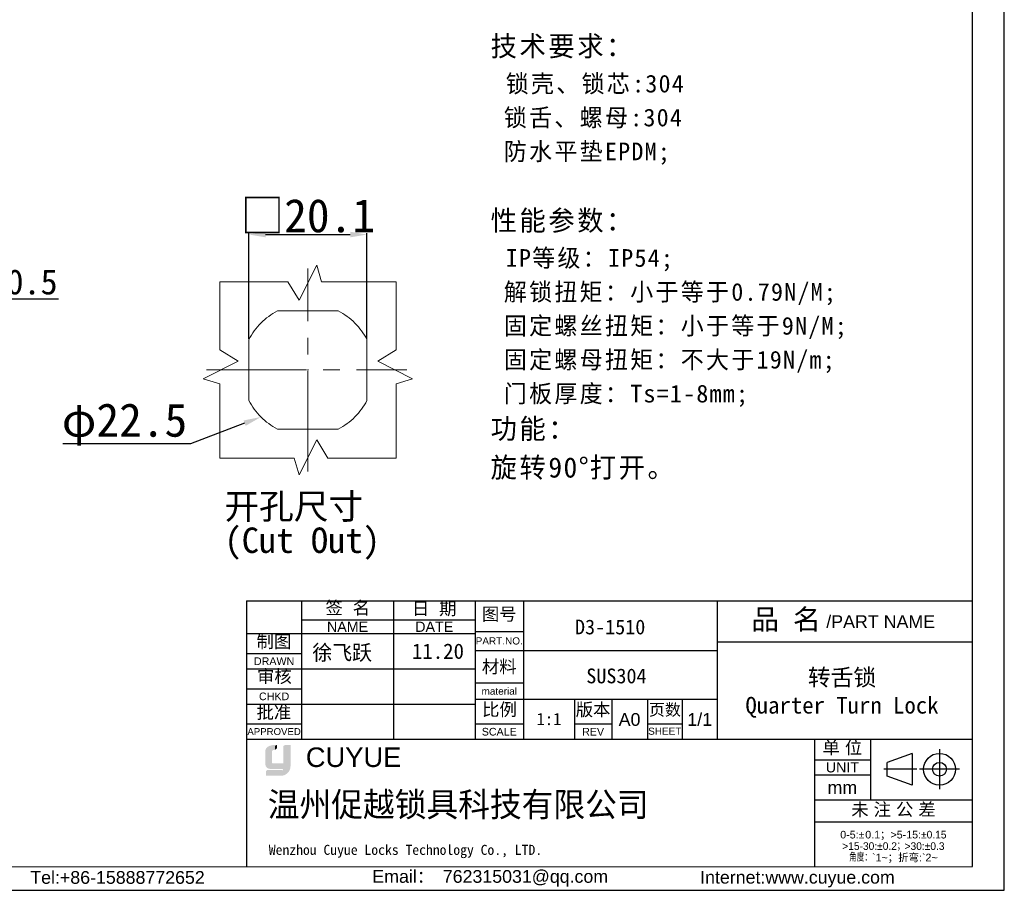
# Model space of a CAD drawing. Header units: millimetres. Extents: x 5128 to 5354, y 6463 to 6624.
# Tile 8 of 12: x 5236 to 5354, y 6463 to 6568. Entities that reach past the tile are written whole.
import ezdxf
from ezdxf import colors
from ezdxf.entities.mleader import LeaderData, LeaderLine
from ezdxf.math import Vec2, Vec3

# ---------------------------------------------------------------- set-up
doc = ezdxf.new("R2010")
doc.units = ezdxf.units.MM
doc.linetypes.add('点画线', pattern=[18, 12, -2, 2, -2])
doc.layers.get('0').update_dxf_attribs({"color": 3})
doc.layers.add('20', color=7, linetype='Continuous', true_color=0xffffff)
for name, color, linetype, lineweight in [('222', 3, 'Continuous', 18), ('中心线层', 1, '点画线', 18), ('实线层', 7, 'Continuous', 30), ('尺寸线层', 3, 'Continuous', 18)]:
    doc.layers.add(name, color=color, linetype=linetype, lineweight=lineweight)
doc.styles.add('ARIAL', font='arial.ttf')
doc.styles.add('MtXpl__1', font='txt')
doc.styles.add('TEXTSTYLE_2', font='arial.ttf')
doc.styles.add('TEXTSTYLE_3', font='arial.ttf')
doc.styles.add('TEXTSTYLE_4', font='arial.ttf')
doc.dimstyles.get("Standard").update_dxf_attribs({"dimtxt": 3, "dimasz": 2, "dimexe": 0.18, "dimexo": 0.0625, "dimgap": 0.09, "dimtad": 1, "dimtoh": 1, "dimzin": 0, "dimdsep": 46, "dimtxsty": 'Standard', "dimcen": 0.09, "dimadec": 0, "dimazin": 0, "dimtfac": 1, "dimtofl": 0, "dimtmove": 0, "dimatfit": 3, "dimfxl": 1, "dimtolj": 1, "dimtzin": 0, "dimarcsym": 0})

# ---------------------------------------------------------------- blocks, each defined once
blk = doc.blocks.new('*D11')
at = {"color": 0, "lineweight": -2, "transparency": 16777216}
for p, q in [((5220.360760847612, 6534.035690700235), (5200.271427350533, 6521.785499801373)), ((5241.039332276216, 6534.035690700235), (5220.360760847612, 6534.035690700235)), ((5197.833518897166, 6520.353778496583), (5198.013518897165, 6520.353778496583)), ((5197.923518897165, 6520.263778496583), (5197.923518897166, 6520.443778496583))]:
    blk.add_line(p, q, dxfattribs=at)
at = {"color": 0, "lineweight": 18, "transparency": 16777216}
blk.add_solid([(5200.097885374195, 6522.070094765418), (5200.444969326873, 6521.500904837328), (5198.563857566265, 6520.744247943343)], dxfattribs=at)
at = {"layer": 'Defpoints', "color": 0, "lineweight": 18, "transparency": 16777216}
for p in [(5198.563857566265, 6520.744247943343), (5197.283180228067, 6519.963309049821)]:
    blk.add_point(p, dxfattribs=at)
at = {"color": 0, "lineweight": 18, "transparency": 16777216, "insert": (5230.745046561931, 6535.951404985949), "char_height": 3, "width": 23.32200077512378, "attachment_point": 5}
blk.add_mtext('\\A1;∅1.5↓0.5', dxfattribs=at)
blk = doc.blocks.new('*D12')
at = {"layer": '222', "color": 0, "lineweight": -2, "transparency": 16777216}
for p, q in [((5263.851524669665, 6529.288263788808), (5263.851524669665, 6541.975090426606)), ((5278.003837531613, 6529.288263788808), (5278.003837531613, 6541.975090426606)), ((5265.851524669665, 6541.795090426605), (5276.003837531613, 6541.795090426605))]:
    blk.add_line(p, q, dxfattribs=at)
at = {"layer": '222', "color": 0, "lineweight": 18, "transparency": 16777216}
for points in [[(5265.851524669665, 6542.128423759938), (5265.851524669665, 6541.461757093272), (5263.851524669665, 6541.795090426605)], [(5276.003837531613, 6542.128423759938), (5276.003837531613, 6541.461757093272), (5278.003837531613, 6541.795090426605)]]:
    blk.add_solid(points, dxfattribs=at)
at = {"layer": 'Defpoints', "color": 0, "lineweight": 18, "transparency": 16777216}
for p in [(5278.003837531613, 6541.795090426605), (5263.851524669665, 6529.225763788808), (5278.003837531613, 6529.225763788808)]:
    blk.add_point(p, dxfattribs=at)
at = {"layer": '222', "color": 0, "lineweight": 18, "transparency": 16777216, "insert": (5270.927681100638, 6544.010804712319), "char_height": 4, "attachment_point": 5}
blk.add_mtext('\\A1;□20.1', dxfattribs=at)

msp = doc.modelspace()

# ---------------------------------------------------------------- hatches: boundary and pattern name
at = {"layer": '实线层'}
h = msp.add_hatch(color=254, dxfattribs=at)
h.paths.add_polyline_path([(5266.789439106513, 6480.678663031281), (5266.290705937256, 6480.539782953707), (5266.976434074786, 6480.539782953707), (5267.212272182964, 6480.678663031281)], flags=0)
h.paths.add_polyline_path([(5267.980860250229, 6480.539782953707), (5268.648909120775, 6480.539782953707), (5268.845242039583, 6480.678663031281), (5268.227116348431, 6480.678663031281)], flags=0)
msp.add_hatch(color=251, dxfattribs=at).paths.add_polyline_path([(5266.976434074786, 6480.072859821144), (5267.212272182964, 6480.252055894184), (5267.212272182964, 6480.678663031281), (5266.976434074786, 6480.539782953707)], flags=0)
h = msp.add_hatch(color=251, dxfattribs=at)
edge = h.paths.add_edge_path(flags=0)
edge.add_line((5268.845242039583, 6480.678663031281), (5268.648909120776, 6480.539782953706))
edge.add_line((5268.648909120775, 6480.539782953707), (5268.648909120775, 6478.091506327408))
edge.add_arc((5267.540834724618, 6478.048287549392), 1.108916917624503, -71.74154242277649, 2.2336036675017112, ccw=False)
edge.add_arc((5267.704527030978, 6478.121419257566), 1.141107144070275, 279.2658368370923, 358.4978790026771)
edge.add_line((5268.845242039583, 6478.091506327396), (5268.845242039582, 6480.678663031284))
h = msp.add_hatch(color=30, dxfattribs=at)
edge = h.paths.add_edge_path(flags=0)
edge.add_arc((5266.687631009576, 6479.861017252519), 0.2182296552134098, 103.89623382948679, 180.11963230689, ccw=False)
edge.add_line((5266.63522005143, 6480.072859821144), (5266.976434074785, 6480.072859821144))
edge.add_line((5266.976434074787, 6480.072859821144), (5266.976434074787, 6480.539782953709))
edge.add_line((5266.976434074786, 6480.539782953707), (5266.290705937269, 6480.539782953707))
edge.add_arc((5266.505568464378, 6479.895782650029), 0.6788978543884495, 108.4506221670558, 173.4013944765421)
edge.add_line((5265.831167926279, 6479.973796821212), (5265.831167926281, 6478.32486716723))
edge.add_arc((5266.41208104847, 6478.378985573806), 0.5834285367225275, 185.3223660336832, 272.7233690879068)
edge.add_line((5266.439801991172, 6477.796215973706), (5266.805383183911, 6477.796215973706))
edge.add_line((5266.80538318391, 6477.796215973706), (5266.805383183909, 6478.32486716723))
edge.add_line((5266.80538318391, 6478.324867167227), (5266.640810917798, 6478.324867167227))
edge.add_arc((5266.6270882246, 6478.482087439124), 0.1578180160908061, 177.659799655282, 274.98831874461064, ccw=False)
edge.add_line((5266.469401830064, 6478.488531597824), (5266.469401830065, 6479.860561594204))
h = msp.add_hatch(color=251, dxfattribs=at)
edge = h.paths.add_edge_path(flags=0)
edge.add_line((5266.626779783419, 6478.583478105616), (5266.626779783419, 6479.86056159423))
edge.add_arc((5266.845008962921, 6479.861017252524), 0.2182296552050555, 103.8962338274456, 180.1196323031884, ccw=False)
edge.add_line((5266.792598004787, 6480.072859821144), (5266.63522005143, 6480.072859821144))
edge.add_arc((5266.687631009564, 6479.861017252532), 0.2182296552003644, 103.8962338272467, 180.119632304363)
edge.add_line((5266.469401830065, 6479.860561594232), (5266.469401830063, 6478.488531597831))
edge.add_arc((5266.627088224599, 6478.482087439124), 0.1578180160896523, 177.6597996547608, 274.9883187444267)
edge.add_line((5266.640810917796, 6478.324867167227), (5267.980860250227, 6478.324867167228))
edge.add_line((5267.980860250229, 6478.324867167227), (5267.980860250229, 6478.45771978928))
edge.add_line((5267.980860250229, 6478.457719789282), (5266.727500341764, 6478.457719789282))
edge.add_arc((5266.750775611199, 6478.579574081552), 0.1240572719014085, 178.1966309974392, 259.1862447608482, ccw=False)
h = msp.add_hatch(color=251, dxfattribs=at)
edge = h.paths.add_edge_path(flags=0)
edge.add_line((5266.045426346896, 6477.670591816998), (5265.904958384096, 6477.516001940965))
edge.add_line((5265.904958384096, 6477.516001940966), (5267.647660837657, 6477.516001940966))
edge.add_arc((5267.583813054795, 6477.930131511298), 0.419022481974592, 278.7644802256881, 323.886994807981)
edge.add_line((5267.922322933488, 6477.683168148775), (5266.045426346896, 6477.670591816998))
at = {"layer": '尺寸线层'}
h = msp.add_hatch(color=179, dxfattribs=at)
edge = h.paths.add_edge_path(flags=0)
edge.add_line((5268.648909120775, 6480.539782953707), (5267.980860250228, 6480.539782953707))
edge.add_line((5267.980860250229, 6480.539782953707), (5267.980860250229, 6478.324867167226))
edge.add_line((5267.980860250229, 6478.324867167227), (5266.805383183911, 6478.324867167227))
edge.add_line((5266.80538318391, 6478.324867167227), (5266.805383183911, 6477.796215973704))
edge.add_line((5266.80538318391, 6477.796215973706), (5267.980860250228, 6477.796215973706))
edge.add_arc((5267.583813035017, 6477.930131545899), 0.4190225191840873, 278.76448217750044, 341.3618445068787, ccw=False)
edge.add_line((5267.647660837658, 6477.516001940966), (5265.904958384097, 6477.516001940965))
edge.add_line((5265.904958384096, 6477.516001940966), (5265.904958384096, 6476.980476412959))
edge.add_line((5265.904958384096, 6476.980476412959), (5267.685163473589, 6476.980476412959))
edge.add_arc((5267.704527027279, 6478.121419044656), 1.141106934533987, 269.0276957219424, 279.2658387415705)
edge.add_arc((5267.54083472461, 6478.048287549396), 1.108916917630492, 288.2584575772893, 362.233603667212)
edge.add_line((5268.648909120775, 6478.091506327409), (5268.648909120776, 6480.539782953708))

# ---------------------------------------------------------------- linework, layer by layer
at = {"color": 0, "linetype": 'Continuous'}
for p, q in [((5263.581997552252, 6497.908329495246), (5263.581997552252, 6481.55359731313)), ((5263.58211656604, 6497.907182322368), (5290.948756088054, 6497.907182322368)), ((5263.58211656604, 6497.907182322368), (5263.58211656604, 6466.076615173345)), ((5270.179431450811, 6497.907182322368), (5270.179431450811, 6481.352808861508)), ((5281.174956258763, 6497.907182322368), (5281.174956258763, 6481.352808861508)), ((5290.948187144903, 6497.921301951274), (5296.751380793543, 6497.921301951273)), ((5290.948187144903, 6497.921301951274), (5290.948187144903, 6481.305842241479)), ((5290.948756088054, 6497.907182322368), (5290.948756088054, 6481.352808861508)), ((5296.751380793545, 6497.921301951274), (5296.751380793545, 6481.305842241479)), ((5296.751380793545, 6497.907818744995), (5350.526393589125, 6497.907818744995)), ((5319.962014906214, 6497.907818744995), (5319.962014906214, 6481.292359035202)), ((5319.964155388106, 6497.921301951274), (5319.964155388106, 6481.305842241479)), ((5290.948187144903, 6494.256127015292), (5296.751380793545, 6494.256127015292)), ((5319.962014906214, 6493.02091883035), (5350.526393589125, 6493.02091883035)), ((5290.948187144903, 6491.99593580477), (5319.964155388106, 6491.99593580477)), ((5290.948187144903, 6488.086415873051), (5296.751380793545, 6488.086415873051)), ((5290.948187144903, 6486.131655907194), (5319.964155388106, 6486.131655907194)), ((5302.860005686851, 6486.131655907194), (5302.860005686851, 6481.305842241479)), ((5307.319301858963, 6486.131655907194), (5307.319301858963, 6481.305842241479)), ((5311.595339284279, 6486.131655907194), (5311.595339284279, 6481.305842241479)), ((5315.749204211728, 6486.131655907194), (5315.749204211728, 6481.305842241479)), ((5290.948187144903, 6483.199515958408), (5296.751380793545, 6483.199515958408)), ((5302.860005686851, 6483.199515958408), (5307.319301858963, 6483.199515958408)), ((5311.595339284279, 6483.199515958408), (5315.749204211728, 6483.199515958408)), ((5263.58211656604, 6481.352808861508), (5331.589715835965, 6481.352808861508)), ((5319.962014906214, 6481.305842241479), (5319.964155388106, 6481.305842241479)), ((5331.589715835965, 6481.352808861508), (5331.589715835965, 6466.142601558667)), ((5331.589775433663, 6481.347908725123), (5350.526512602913, 6481.347908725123)), ((5331.589775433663, 6481.347908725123), (5331.589775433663, 6466.076615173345)), ((5338.309262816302, 6481.347908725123), (5338.309262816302, 6474.078645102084)), ((5343.310677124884, 6479.655718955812), (5340.325712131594, 6478.574803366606)), ((5343.310677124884, 6479.655718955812), (5343.310677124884, 6475.850895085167)), ((5346.582461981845, 6480.145332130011), (5346.582461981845, 6475.361281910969)), ((5331.589775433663, 6478.9044587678), (5338.309262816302, 6478.9044587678)), ((5340.325712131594, 6476.931810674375), (5340.325712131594, 6478.574803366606)), ((5343.85129800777, 6477.753307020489), (5339.903179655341, 6477.753307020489)), ((5348.974487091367, 6477.753307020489), (5344.190436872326, 6477.753307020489)), ((5331.589775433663, 6477.071871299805), (5338.309262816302, 6477.071871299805)), ((5343.310677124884, 6475.850895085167), (5340.325712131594, 6476.931810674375)), ((5331.589775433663, 6474.078645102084), (5350.526512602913, 6474.078645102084)), ((5331.589775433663, 6471.451936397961), (5350.526512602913, 6471.451936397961))]:
    msp.add_line(p, q, dxfattribs=at)
at = {"color": 7, "linetype": 'Continuous'}
for p, q in [((5270.179431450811, 6495.646991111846), (5290.948756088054, 6495.646991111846)), ((5263.58211656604, 6493.997662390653), (5290.948756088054, 6493.997662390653)), ((5263.58211656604, 6491.615298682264), (5270.179431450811, 6491.615298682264)), ((5263.58211656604, 6489.782711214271), (5290.948756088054, 6489.782711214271)), ((5263.58211656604, 6487.400347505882), (5270.179431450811, 6487.400347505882)), ((5263.58211656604, 6485.567760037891), (5290.948756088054, 6485.567760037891)), ((5263.58211656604, 6483.185396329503), (5270.179431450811, 6483.185396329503))]:
    msp.add_line(p, q, dxfattribs=at)
at = {"linetype": 'Continuous', "lineweight": 13}
msp.add_line((5141.173120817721, 6466.076615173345), (5350.526512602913, 6466.076615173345), dxfattribs=at)
at = {"color": 0, "linetype": 'Continuous'}
for radius in [1.902411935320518, 0.821496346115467]:
    msp.add_circle((5346.582461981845, 6477.753307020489), radius, dxfattribs=at)
at = {"layer": '20', "color": 3, "lineweight": 18}
for p, q in [((5270.864312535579, 6525.57328071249), (5270.991049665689, 6525.57328071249)), ((5270.927681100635, 6525.509912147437), (5270.927681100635, 6525.636649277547))]:
    msp.add_line(p, q, dxfattribs=at)
at = {"layer": '中心线层', "color": 4}
for p, q in [((5269.863161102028, 6533.938720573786), (5271.97985403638, 6538.116403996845)), ((5271.97985403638, 6538.116403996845), (5272.576286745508, 6536.134708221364)), ((5260.366253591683, 6536.134708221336), (5268.526302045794, 6536.134708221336)), ((5260.366253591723, 6527.974659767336), (5260.366253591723, 6536.134708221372)), ((5268.526302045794, 6536.134708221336), (5269.863161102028, 6533.938720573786)), ((5281.489108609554, 6536.134708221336), (5272.576286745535, 6536.134708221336)), ((5281.489108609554, 6527.974659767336), (5281.489108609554, 6536.134708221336)), ((5267.298857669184, 6532.649437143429), (5274.556504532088, 6532.649437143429)), ((5263.851524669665, 6521.944457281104), (5263.851524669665, 6529.225763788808)), ((5278.003837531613, 6521.944457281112), (5278.003837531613, 6529.225763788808)), ((5260.36625359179, 6527.974659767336), (5262.56224123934, 6526.637800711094)), ((5281.489108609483, 6527.974659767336), (5279.293120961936, 6526.637800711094)), ((5262.56224123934, 6526.637800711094), (5258.384557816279, 6524.521107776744)), ((5279.293120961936, 6526.637800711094), (5283.470804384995, 6524.521107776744)), ((5258.384557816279, 6524.521107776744), (5260.366253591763, 6523.924675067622)), ((5283.470804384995, 6524.521107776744), (5281.489108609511, 6523.924675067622)), ((5260.366253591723, 6515.011853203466), (5260.366253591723, 6523.924675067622)), ((5281.489108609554, 6515.011853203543), (5281.489108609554, 6523.924675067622)), ((5267.275198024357, 6518.49712428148), (5274.556504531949, 6518.49712428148)), ((5271.992201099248, 6517.20784085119), (5269.875508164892, 6513.03015742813)), ((5273.329060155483, 6515.011853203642), (5271.992201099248, 6517.20784085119)), ((5260.36625359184, 6515.011853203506), (5269.279075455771, 6515.011853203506)), ((5269.875508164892, 6513.03015742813), (5269.279075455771, 6515.011853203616)), ((5273.329060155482, 6515.011853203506), (5281.489108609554, 6515.011853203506))]:
    msp.add_line(p, q, dxfattribs=at)
at = {"layer": '中心线层'}
for p, q in [((5270.927681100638, 6513.414228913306), (5270.927681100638, 6537.732332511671)), ((5258.768629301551, 6525.573280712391), (5282.777717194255, 6525.573280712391))]:
    msp.add_line(p, q, dxfattribs=at)
at = {"layer": '中心线层', "color": 4}
for centre, radius, start, end in [((5270.927681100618, 6525.573280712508), 7.956275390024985, 117.266044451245, 152.7339555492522), ((5270.927681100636, 6525.57328071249), 7.956275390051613, 27.26604445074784, 62.73395554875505), ((5270.927681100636, 6525.57328071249), 7.956275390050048, 207.2660444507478, 242.7339555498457), ((5270.927681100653, 6525.573280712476), 7.956275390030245, 297.266044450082, 332.7339555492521)]:
    msp.add_arc(centre, radius, start, end, dxfattribs=at)
at = {"layer": '实线层'}
for p, q in [((5354.344403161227, 6463.259077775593), (5354.344403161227, 6623.610481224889)), ((5350.526512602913, 6466.091843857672), (5350.526512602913, 6619.792590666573)), ((5127.56170399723, 6463.259077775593), (5354.344403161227, 6463.259077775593))]:
    msp.add_line(p, q, dxfattribs=at)

# ---------------------------------------------------------------- texts
at = {"color": 0, "linetype": 'Continuous', "attachment_point": 2, "line_spacing_factor": 0.8999999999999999}
for s, insert, char_height, width, style in [('签  名', (5275.702481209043, 6497.850242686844), 1.5271562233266, 6.717101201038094, 'TEXTSTYLE_2'), ('日  期', (5286.049043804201, 6497.771132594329), 1.5271562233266, 6.717101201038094, 'TEXTSTYLE_2'), ('图号', (5293.849783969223, 6497.10287509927), 1.5271562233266, 4.474090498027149, 'TEXTSTYLE_2'), ('{\\fSimSun|b0|i0|c0|p34;品 名}', (5328.191495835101, 6496.925038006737), 2.443449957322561, 8.952953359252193, 'TEXTSTYLE_2'), ('/PART NAME', (5339.538706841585, 6496.204893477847), 1.5271562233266, 13.00637512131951, 'TEXTSTYLE_3'), ('PART.NO.', (5293.849783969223, 6493.553635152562), 0.855207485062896, 5.630380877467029, 'TEXTSTYLE_3'), ('材料', (5293.849783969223, 6490.804753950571), 1.5271562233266, 4.474090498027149, 'TEXTSTYLE_2'), ('material', (5293.849783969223, 6487.536639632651), 0.855207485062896, 5.366506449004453, 'TEXTSTYLE_3'), ('比例', (5293.875178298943, 6485.682910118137), 1.5271562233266, 4.474090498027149, 'TEXTSTYLE_2'), ('版本', (5305.089653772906, 6485.673290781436), 1.5271562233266, 4.474090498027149, 'TEXTSTYLE_2'), ('页数', (5313.694193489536, 6485.58710804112), 1.404983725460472, 4.116163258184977, 'TEXTSTYLE_2'), ('A0', (5309.457320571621, 6484.482327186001), 1.5271562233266, 2.243010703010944, 'TEXTSTYLE_2'), ('1/1', (5317.856679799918, 6484.482327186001), 1.5271562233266, 3.364516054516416, 'TEXTSTYLE_2'), ('SCALE', (5293.849783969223, 6482.710825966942), 0.91629373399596, 4.189744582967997, 'TEXTSTYLE_3'), ('REV', (5305.089653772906, 6482.710825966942), 0.91629373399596, 1.987652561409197, 'TEXTSTYLE_4'), ('SHEET', (5313.672271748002, 6482.741369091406), 0.855207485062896, 3.533604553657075, 'TEXTSTYLE_4'), ('单 位', (5334.949519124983, 6481.121654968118), 1.5271562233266, 5.595595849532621, 'TEXTSTYLE_2'), ('UNIT', (5334.949519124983, 6478.599027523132), 1.221724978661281, 3.974012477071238, 'TEXTSTYLE_3'), ('mm', (5334.949519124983, 6476.338836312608), 1.5271562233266, 3.542548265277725, 'TEXTSTYLE_3'), ('未 注 公 差', (5341.06880091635, 6473.709860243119), 1.5271562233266, 12.31269705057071, 'TEXTSTYLE_2'), ('{\\C256;Email\\fSimSun|b0|i0|c0|p34;： \\farial|b0|i0|c0|p34;762315031@qq.com}', (5292.768093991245, 6465.683519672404), 1.524108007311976, 30.95511782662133, 'TEXTSTYLE_3'), ('{\\C256;Internet:www.cuyue.com}', (5329.56776548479, 6465.583807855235), 1.524108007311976, 45.17735665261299, 'TEXTSTYLE_3')]:
    msp.add_mtext(s, dxfattribs=dict(at, insert=insert, char_height=char_height, width=width, style=style))
at = {"color": 7, "linetype": 'Continuous', "line_spacing_factor": 0.8999999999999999}
for s, insert, char_height, width, attachment_point, style in [('NAME', (5275.677193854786, 6495.433189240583), 1.221724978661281, 4.918692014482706, 2, 'TEXTSTYLE_3'), ('DATE', (5286.061856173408, 6495.433189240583), 1.221724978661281, 4.541728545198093, 2, 'TEXTSTYLE_3'), ('制图', (5266.861353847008, 6493.822268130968), 1.5271562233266, 4.474090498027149, 2, 'TEXTSTYLE_2'), ('DRAWN', (5266.880774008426, 6491.157151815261), 0.91629373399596, 4.826722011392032, 2, 'TEXTSTYLE_3'), ('审核', (5266.915417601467, 6489.649381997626), 1.5271562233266, 4.474090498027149, 2, 'TEXTSTYLE_2'), ('CHKD', (5266.880774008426, 6486.942200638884), 0.91629373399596, 3.620893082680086, 2, 'TEXTSTYLE_3'), ('批准', (5266.853190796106, 6485.33309230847), 1.5271562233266, 4.474090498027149, 2, 'TEXTSTYLE_2'), ('APPROVED', (5266.880774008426, 6482.681434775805), 0.8246643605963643, 6.388849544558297, 2, 'TEXTSTYLE_3'), ('CUYUE', (5270.680315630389, 6480.36666127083), 2.339771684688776, 26.07267899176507, 1, 'TEXTSTYLE_2'), ('{\\fsimsun|b0|i0|c0|p34;\\C0;Wenzhou Cuyue Locks Technology Co., LTD.}', (5266.243762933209, 6468.70660510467), 1.203311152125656, 50.22519223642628, 1, 'TEXTSTYLE_3')]:
    msp.add_mtext(s, dxfattribs=dict(at, insert=insert, char_height=char_height, width=width, attachment_point=attachment_point, style=style))
at = {"color": 0, "insert": (5334.902257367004, 6486.839051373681), "char_height": 2, "width": 69.67830926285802, "attachment_point": 5, "style": 'ARIAL'}
msp.add_mtext('{\\fFangSong|b0|i0|c134|p34;转舌锁\\PQuarter Turn Lock}', dxfattribs=at)
at = {"color": 0, "insert": (5299.805693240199, 6483.761810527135), "char_height": 1.463143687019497, "width": 10.1810414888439, "attachment_point": 5}
msp.add_mtext('1:1', dxfattribs=at)
at = {"color": 0, "linetype": 'Continuous', "lineweight": 13, "insert": (5341.058144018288, 6470.382927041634), "char_height": 0.9144648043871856, "width": 18.5891898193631, "attachment_point": 2, "line_spacing_factor": 0.8999999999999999, "style": 'TEXTSTYLE_2'}
msp.add_mtext('0-5:{\\Fgdt,gbcbig.shx;`\\fsimsun|b0|i0|c0|p34;\\W0.16667; \\farial|b0|i0|c0|p34;\\W1;0.1\\fsimsun|b0|i0|c0|p34;；}>5-15:{\\Fgdt,gbcbig.shx;`0.15\\P>15-30:`0.2；>30:`0.3\\P角度：}`1~{\\fsimsun|b0|i0|c0|p34;；折弯}:`2~', dxfattribs=at)
at = {"linetype": 'Continuous', "insert": (5248.125167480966, 6465.560749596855), "char_height": 1.524108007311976, "width": 21.6356593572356, "attachment_point": 2, "line_spacing_factor": 0.8999999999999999, "style": 'TEXTSTYLE_3'}
msp.add_mtext('Tel:+86-15888772652', dxfattribs=at)
at = {"layer": '20', "color": 7, "lineweight": 18, "style": 'MtXpl__1'}
for s, p in [('D3-1510', (5302.923211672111, 6493.912669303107)), ('SUS304', (5304.275476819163, 6488.048389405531))]:
    msp.add_text(s, height=1.768755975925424, dxfattribs=at).set_placement(p)
at = {"layer": '20', "color": 7}
for s, p in [('徐飞跃', (5271.45602918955, 6490.819332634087)), ('11.20', (5283.393318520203, 6490.980059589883))]:
    msp.add_text(s, height=1.831648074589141, dxfattribs=at).set_placement(p)
at = {"layer": '尺寸线层', "color": 3, "insert": (5292.815350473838, 6565.568083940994), "char_height": 2.116768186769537, "width": 68.79166618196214, "attachment_point": 1, "line_spacing_factor": 1.150569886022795}
msp.add_mtext('{\\H1.14286x;\\T1.1;技术要求：\\P\\pt42.33536; \\H0.875x;锁壳、锁芯:304\\P 锁舌、螺母:304^I\\P\\ptz; 防水平垫EPDM;\\P\\P\\H1.14286x;性能参数：\\P \\H0.875x;IP等级：IP54;\\P 解锁扭矩：小于等于0.79N/M;\\P 固定螺丝扭矩：小于等于9N/M;\\P 固定螺母扭矩：不大于19N/m;\\P 门板厚度：Ts=1-8mm;\\P\\H1.14286x;功能：\\P旋转90°打开。}', dxfattribs=at)
at = {"layer": '尺寸线层', "insert": (5260.927184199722, 6510.768207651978), "char_height": 3.0458, "width": 49.21075237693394, "attachment_point": 1}
msp.add_mtext('\\pxsm0.8;{\\fSimSun|b0|i0|c134|p34;开孔尺寸\\P(Cut Out)}', dxfattribs=at)
at = {"layer": '尺寸线层', "color": 6, "insert": (5266.118173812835, 6475.000514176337), "char_height": 2.924714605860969, "width": 62.22635351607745, "attachment_point": 1}
msp.add_mtext('{\\C0;温州促越锁具科技有限公司}', dxfattribs=at)

# ---------------------------------------------------------------- dimensions: what is measured, and where the dimension line sits
at = {"color": 3, "lineweight": 18}
dim = msp.add_diameter_dim_2p(p1=(5197.283180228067, 6519.963309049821), p2=(5198.563857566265, 6520.744247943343), text='<>↓0.5', dimstyle='Standard', override={"dimdec": 1}, dxfattribs=at)
dim.commit()
dim.dimension.update_dxf_attribs({"geometry": '*D11', "text_midpoint": (5230.745046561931, 6534.035690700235), "dimtype": 163})
at = {"layer": '222', "color": 3, "lineweight": 18}
dim = msp.add_linear_dim(base=(5278.003837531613, 6541.795090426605), p1=(5263.851524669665, 6529.225763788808), p2=(5278.003837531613, 6529.225763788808), text='□20.1', dimstyle='Standard', override={"dimtxt": 4, "dimarcsym": 1}, dxfattribs=at)
dim.commit()
dim.dimension.update_dxf_attribs({"geometry": '*D12', "text_midpoint": (5270.927681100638, 6541.795090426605), "dimtype": 160})

# ---------------------------------------------------------------- leaders
ml = msp.add_multileader_mtext('Standard', dxfattribs=at)
ml.set_content('φ22.5', color=3)
ml.set_leader_properties()
ml.build(insert=Vec2(0, 0))
ml.multileader.update_dxf_attribs({"text_left_attachment_type": 5, "text_right_attachment_type": 5, "dogleg_length": 0.36, "arrow_head_size": 2.089201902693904})
ctx = ml.context
ctx.base_point, ctx.arrow_head_size, ctx.landing_gap_size, ctx.plane_origin = Vec3(5240.652554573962, 6516.737842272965), 2.089201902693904, 0.0773101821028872, Vec3(5265.301744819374, 6519.947344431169)
ctx.left_attachment, ctx.right_attachment, ctx.text_align_type = 5, 5, 2
notes = []
notes.append((ctx, [(0, (1, 1, 0), (5256.86498709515, 6516.737842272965), (-1, 0), 0.3092407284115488, [(0, [(5265.301744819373, 6519.94734443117)], 0, [])])]))
ctx.mtext.insert, ctx.mtext.alignment, ctx.mtext.flow_direction = Vec3(5256.478436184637, 6521.583556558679), 3, 5
for ctx, leaders in notes:
    for number, flags, end, landing, length, lines in leaders:
        leader = LeaderData()
        leader.index, (leader.has_last_leader_line, leader.has_dogleg_vector, leader.attachment_direction) = number, flags
        leader.last_leader_point, leader.dogleg_vector, leader.dogleg_length = Vec3(end), Vec3(landing), length
        for number, points, colour, breaks in lines:
            line = LeaderLine()
            line.index, line.vertices, line.color, line.breaks = number, Vec3.list(points), colors.encode_raw_color(colour), breaks
            leader.lines.append(line)
        ctx.leaders.append(leader)

doc.saveas('drawing.dxf')
